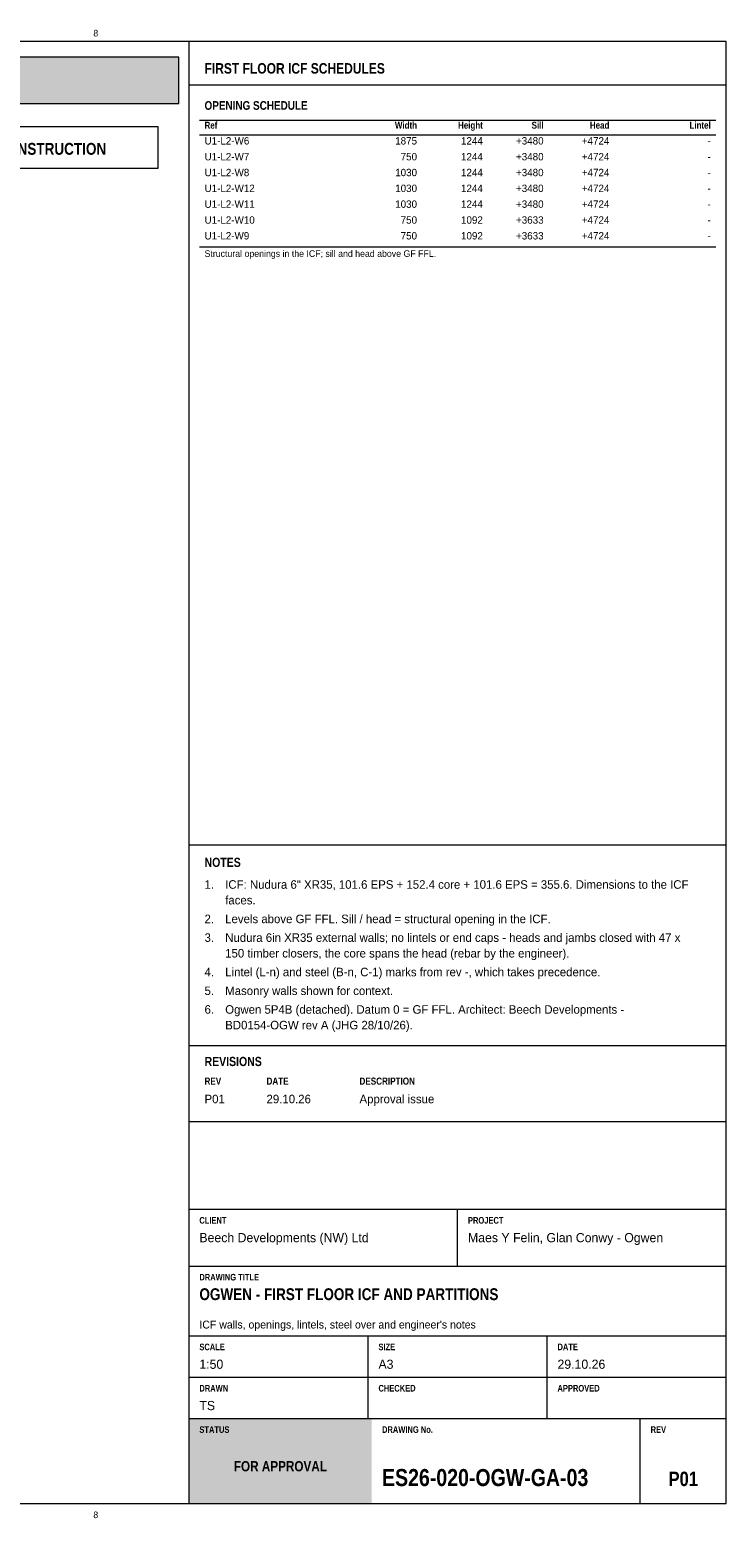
# Model space of a CAD drawing. Header units: millimetres. Extents: x 17 to 413, y 4 to 292.
# Tile 6 of 6: x 278 to 413, y 4 to 292. Entities that reach past the tile are written whole.
import ezdxf
from ezdxf.enums import TextEntityAlignment as Align

# ---------------------------------------------------------------- set-up
doc = ezdxf.new("R2010")
doc.units = ezdxf.units.MM
for name, color, linetype in [('FILL-TEAL', 7, 'Continuous'), ('FILL-WHITE', 7, 'Continuous'), ('LINE-INK', 7, 'Continuous'), ('LINE-RED', 7, 'Continuous'), ('LINE-TEAL', 7, 'Continuous'), ('TEXT-EPS', 7, 'Continuous'), ('TEXT-INK', 7, 'Continuous'), ('TEXT-RED', 7, 'Continuous'), ('TEXT-STEEL_GREY', 7, 'Continuous'), ('TEXT-TEAL', 7, 'Continuous'), ('TEXT-WHITE', 7, 'Continuous')]:
    doc.layers.add(name, color=color, linetype=linetype)
doc.styles.add('OpenSansCondensed-Bold', font='OpenSansCondensed-Bold.ttf')

msp = doc.modelspace()

# ---------------------------------------------------------------- hatches: boundary and pattern name
at = {"layer": 'FILL-TEAL', "true_color": 0x009e85}
h = msp.add_hatch(color=256, dxfattribs=at)
h.dxf.hatch_style = 1
h.paths.add_polyline_path([(309.01, 7), (344.37, 7), (344.37, 23.5), (309.01, 23.5)])
at = {"layer": 'FILL-WHITE', "true_color": 0xfff5f0}
h = msp.add_hatch(color=256, dxfattribs=at)
h.dxf.hatch_style = 1
h.paths.add_polyline_path([(23, 278), (307, 278), (307, 287), (23, 287)])

# ---------------------------------------------------------------- linework, layer by layer
at = {"layer": 'LINE-INK', "lineweight": 5}
for p, q in [((309, 7), (309, 290)), ((311, 274.8), (411, 274.8)), ((311, 271.94), (411, 271.94)), ((311, 250.3), (411, 250.3)), ((309, 134.54), (413, 134.54)), ((309, 95.7), (413, 95.7)), ((309, 81), (413, 81)), ((309, 64), (413, 64)), ((361, 53), (361, 64)), ((309, 53), (413, 53)), ((309, 39.5), (413, 39.5)), ((343.67, 31.5), (343.67, 39.5)), ((378.33, 31.5), (378.33, 39.5)), ((309, 31.5), (413, 31.5)), ((343.67, 23.5), (343.67, 31.5)), ((378.33, 23.5), (378.33, 31.5)), ((309, 23.5), (413, 23.5)), ((396.36, 7), (396.36, 23.5))]:
    msp.add_line(p, q, dxfattribs=at)
msp.add_lwpolyline([(20, 7), (413, 7), (413, 290), (20, 290)], close=True, dxfattribs=at)
at = {"layer": 'LINE-RED', "lineweight": 5}
for points in [[(23, 278), (307, 278), (307, 287), (23, 287)], [(226.21, 265.5), (303, 265.5), (303, 273.5), (226.21, 273.5)]]:
    msp.add_lwpolyline(points, close=True, dxfattribs=at)
at = {"layer": 'LINE-TEAL', "lineweight": 5}
msp.add_line((309, 281.6), (413, 281.6), dxfattribs=at)

# ---------------------------------------------------------------- texts
at = {"layer": 'TEXT-EPS', "style": 'OpenSansCondensed-Bold'}
msp.add_text('STATUS', height=1.27, dxfattribs=at).set_placement((311, 20.7))
at = {"layer": 'TEXT-INK', "style": 'OpenSansCondensed-Bold'}
for s, height, p in [('OPENING SCHEDULE', 1.6764, (312, 276.8)), ('NOTES', 1.778, (312, 130.24)), ('REVISIONS', 1.778, (312, 91.7)), ('OGWEN - FIRST FLOOR ICF AND PARTITIONS', 2.286, (311, 46.4)), ('ES26-020-OGW-GA-03', 3.302, (346.36, 10.4))]:
    msp.add_text(s, height=height, dxfattribs=at).set_placement(p)
at = {"layer": 'TEXT-INK'}
for s, height, p in [('U1-L2-W6', 1.422, (312, 270.08)), ('U1-L2-W7', 1.422, (312, 267.01)), ('U1-L2-W8', 1.422, (312, 263.95)), ('U1-L2-W12', 1.422, (312, 260.89)), ('U1-L2-W11', 1.422, (312, 257.83)), ('U1-L2-W10', 1.422, (312, 254.76)), ('U1-L2-W9', 1.422, (312, 251.7)), ('1.', 1.651, (312, 126.02)), ('ICF: Nudura 6" XR35, 101.6 EPS + 152.4 core + 101.6 EPS = 355.6. Dimensions to the ICF', 1.651, (316, 126.02)), ('faces.', 1.651, (316, 122.99)), ('2.', 1.651, (312, 119.36)), ('Levels above GF FFL. Sill / head = structural opening in the ICF.', 1.651, (316, 119.36)), ('3.', 1.651, (312, 115.74)), ('Nudura 6in XR35 external walls; no lintels or end caps - heads and jambs closed with 47 x', 1.651, (316, 115.74)), ('150 timber closers, the core spans the head (rebar by the engineer).', 1.651, (316, 112.71)), ('4.', 1.651, (312, 109.08)), ('Lintel (L-n) and steel (B-n, C-1) marks from rev -, which takes precedence.', 1.651, (316, 109.08)), ('5.', 1.651, (312, 105.45)), ('Masonry walls shown for context.', 1.651, (316, 105.45)), ('6.', 1.651, (312, 101.83)), ('Ogwen 5P4B (detached). Datum 0 = GF FFL. Architect: Beech Developments -', 1.651, (316, 101.83)), ('BD0154-OGW rev A (JHG 28/10/26).', 1.651, (316, 98.8)), ('P01', 1.651, (312, 84.5)), ('29.10.26', 1.651, (324, 84.5)), ('Approval issue', 1.651, (342, 84.5)), ('Beech Developments (NW) Ltd', 1.778, (311, 57.6)), ('Maes Y Felin, Glan Conwy - Ogwen', 1.778, (363, 57.6)), ('1:50', 1.778, (311, 33.1)), ('A3', 1.778, (345.67, 33.1)), ('29.10.26', 1.778, (380.33, 33.1)), ('TS', 1.778, (311, 25.1))]:
    msp.add_text(s, height=height, dxfattribs=at).set_placement(p)
for s, height, p in [('1875', 1.422, (353.14, 270.08)), ('1244', 1.422, (365.88, 270.08)), ('+3480', 1.422, (377.64, 270.08)), ('+4724', 1.422, (390.38, 270.08)), ('750', 1.422, (353.14, 267.01)), ('1244', 1.422, (365.88, 267.01)), ('+3480', 1.422, (377.64, 267.01)), ('+4724', 1.422, (390.38, 267.01)), ('-', 1.42, (410, 270.08)), ('1030', 1.422, (353.14, 263.95)), ('1244', 1.422, (365.88, 263.95)), ('+3480', 1.422, (377.64, 263.95)), ('+4724', 1.422, (390.38, 263.95)), ('-', 1.42, (410, 267.01)), ('1030', 1.422, (353.14, 260.89)), ('1244', 1.422, (365.88, 260.89)), ('+3480', 1.422, (377.64, 260.89)), ('+4724', 1.422, (390.38, 260.89)), ('-', 1.42, (410, 263.95)), ('-', 1.42, (410, 260.89)), ('1030', 1.422, (353.14, 257.83)), ('1244', 1.422, (365.88, 257.83)), ('+3480', 1.422, (377.64, 257.83)), ('+4724', 1.422, (390.38, 257.83)), ('-', 1.42, (410, 257.83)), ('750', 1.422, (353.14, 254.76)), ('1092', 1.422, (365.88, 254.76)), ('+3633', 1.422, (377.64, 254.76)), ('+4724', 1.422, (390.38, 254.76)), ('-', 1.42, (410, 254.76)), ('750', 1.422, (353.14, 251.7)), ('1092', 1.422, (365.88, 251.7)), ('+3633', 1.422, (377.64, 251.7)), ('+4724', 1.422, (390.38, 251.7)), ('-', 1.42, (410, 251.7))]:
    msp.add_text(s, height=height, dxfattribs=at).set_placement(p, align=Align.RIGHT)
at = {"layer": 'TEXT-INK', "style": 'OpenSansCondensed-Bold'}
msp.add_text('P01', height=2.794, dxfattribs=at).set_placement((404.68, 10.4), align=Align.CENTER)
at = {"layer": 'TEXT-RED', "style": 'OpenSansCondensed-Bold'}
msp.add_text('FOR APPROVAL - NOT FOR CONSTRUCTION', height=2.286, dxfattribs=at).set_placement((264.6, 268.1), align=Align.CENTER)
at = {"layer": 'TEXT-STEEL_GREY'}
for p in [(290.94, 291), (290.94, 4.2)]:
    msp.add_text('8', height=1.27, dxfattribs=at).set_placement(p, align=Align.CENTER)
at = {"layer": 'TEXT-STEEL_GREY', "style": 'OpenSansCondensed-Bold'}
for s, height, p in [('Ref', 1.346, (312, 273.14)), ('REV', 1.372, (312, 88.1)), ('DATE', 1.372, (324, 88.1)), ('DESCRIPTION', 1.3716, (342, 88.1)), ('CLIENT', 1.27, (311, 61.2)), ('PROJECT', 1.27, (363, 61.2)), ('DRAWING TITLE', 1.27, (311, 50.2)), ('SCALE', 1.27, (311, 36.7)), ('SIZE', 1.27, (345.67, 36.7)), ('DATE', 1.27, (380.33, 36.7)), ('DRAWN', 1.27, (311, 28.7)), ('CHECKED', 1.27, (345.67, 28.7)), ('APPROVED', 1.27, (380.33, 28.7)), ('DRAWING No.', 1.27, (346.36, 20.7)), ('REV', 1.27, (398.36, 20.7))]:
    msp.add_text(s, height=height, dxfattribs=at).set_placement(p)
for s, p in [('Width', (353.14, 273.14)), ('Height', (365.88, 273.14)), ('Sill', (377.64, 273.14)), ('Head', (390.38, 273.14)), ('Lintel', (410, 273.14))]:
    msp.add_text(s, height=1.346, dxfattribs=at).set_placement(p, align=Align.RIGHT)
at = {"layer": 'TEXT-STEEL_GREY'}
for s, height, p in [('Structural openings in the ICF; sill and head above GF FFL.', 1.27, (312, 248.33)), ("ICF walls, openings, lintels, steel over and engineer's notes", 1.524, (311, 40.9))]:
    msp.add_text(s, height=height, dxfattribs=at).set_placement(p)
at = {"layer": 'TEXT-TEAL', "style": 'OpenSansCondensed-Bold'}
msp.add_text('FIRST FLOOR ICF SCHEDULES', height=2.032, dxfattribs=at).set_placement((312, 283.8))
at = {"layer": 'TEXT-WHITE', "style": 'OpenSansCondensed-Bold'}
msp.add_text('FOR APPROVAL', height=1.9812, dxfattribs=at).set_placement((326.68, 13.25), align=Align.CENTER)

doc.saveas('drawing.dxf')
